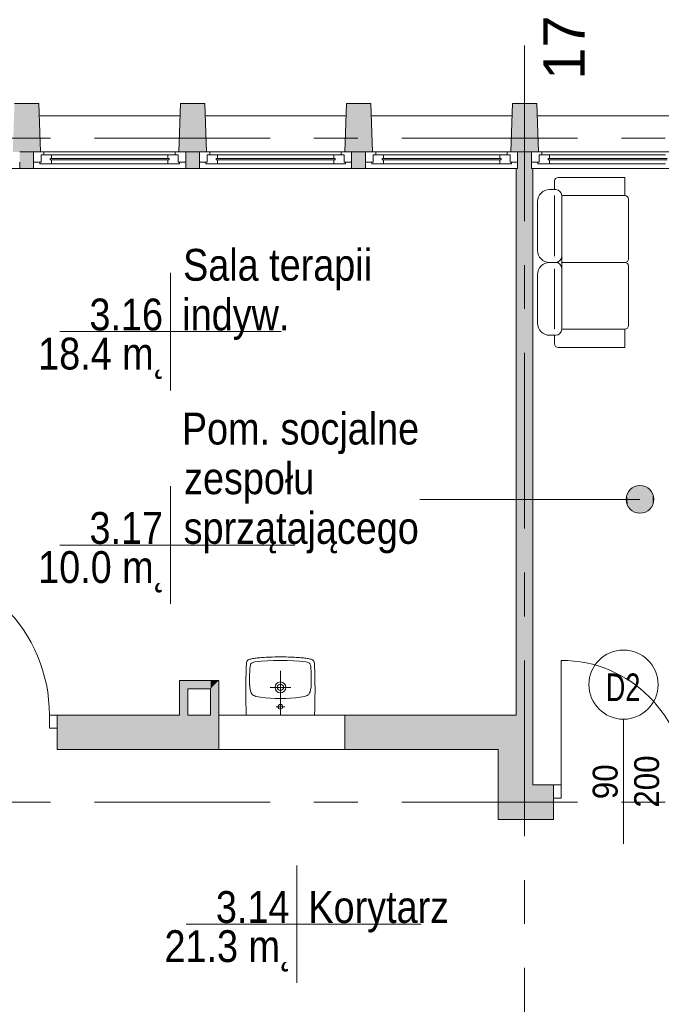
# Model space of a CAD drawing. Header units: centimetres. Extents: x -2424 to 2319, y 5 to 3760.
# Tile 76 of 117: x -391 to 73, y 2907 to 3619. Entities that reach past the tile are written whole.
import ezdxf

# ---------------------------------------------------------------- set-up
doc = ezdxf.new("R2010")
doc.units = ezdxf.units.CM
doc.linetypes.add('Oś', pattern=[222.25, 127, -31.75, 31.75, -31.75])
for name, color, linetype, lineweight in [('A-ANNO-NOTE', 131, 'Continuous', 9), ('A-AREA-IDEN', 2, 'Continuous', 13), ('A-DETL-GENF', 92, 'Continuous', 9), ('A-DETL-MEDM', 33, 'Continuous', 25), ('A-DOOR', 31, 'Continuous', 13), ('A-GLAZ', 151, 'Continuous', 13), ('A-WALL', 113, 'Continuous', 13), ('I-FURN', 30, 'Continuous', 9), ('P-SANR-FIXT', 6, 'Continuous', 9), ('S-COLS', 52, 'Continuous', 13), ('S-GRID', 1, 'Continuous', 13), ('S-GRID-IDEN', 1, 'Continuous', 13)]:
    doc.layers.add(name, color=color, linetype=linetype, lineweight=lineweight)
doc.layers.add('A-WALL-PATT', color=111, linetype='Continuous', lineweight=13, plot=False)
doc.styles.add('Arial', font='arial.ttf', dxfattribs={"width": 0.9, "height": 18})
doc.styles.add('Arial_1', font='arial.ttf', dxfattribs={"width": 0.7, "height": 20})
doc.styles.add('Arial_5', font='arial.ttf', dxfattribs={"height": 30})
doc.styles.add('Arial_6', font='arial.ttf', dxfattribs={"width": 0.85, "height": 23})

msp = doc.modelspace()

# ---------------------------------------------------------------- hatches: boundary and pattern name
at = {"layer": 'S-COLS', "lineweight": 9}
for points in [[(-390.62, 3523.33), (-375.62, 3523.33), (-376.87, 3558.33), (-394.37, 3558.33), (-395.62, 3523.33)], [(-270.62, 3523.33), (-255.62, 3523.33), (-256.87, 3558.33), (-274.37, 3558.33), (-275.62, 3523.33)], [(-150.62, 3523.33), (-135.62, 3523.33), (-136.87, 3558.33), (-154.37, 3558.33), (-155.62, 3523.33)], [(-30.62, 3523.33), (-15.62, 3523.33), (-16.87, 3558.33), (-34.37, 3558.33), (-35.62, 3523.33)]]:
    msp.add_hatch(color=251, dxfattribs=at).paths.add_polyline_path(points, flags=0)

# ---------------------------------------------------------------- linework, layer by layer
at = {"layer": 'A-ANNO-NOTE', "color": 251, "lineweight": 9}
msp.add_line((45.88, 3023.33), (45.88, 3113.33), dxfattribs=at)
msp.add_line((45.88, 3023.33), (45.88, 3113.33), dxfattribs=at)
msp.add_circle((45.88, 3138.33), 25, dxfattribs=at)
at = {"layer": 'A-AREA-IDEN', "color": 251, "lineweight": 9}
for p, q in [((-281.67, 3435.96), (-281.67, 3393.46)), ((-271.91, 3393.46), (-361.67, 3393.46)), ((-361.67, 3393.46), (-201.67, 3393.46)), ((-281.67, 3393.46), (-281.67, 3350.96)), ((-281.67, 3281.68), (-281.67, 3239.18)), ((57.82, 3272.18), (-101.41, 3272.18)), ((-271.91, 3239.18), (-361.67, 3239.18)), ((-361.67, 3239.18), (-191.67, 3239.18)), ((-281.67, 3239.18), (-281.67, 3196.68)), ((-190.34, 3007.68), (-190.34, 2965.18)), ((-180.58, 2965.18), (-270.34, 2965.18)), ((-270.34, 2965.18), (-100.34, 2965.18)), ((-190.34, 2965.18), (-190.34, 2922.68))]:
    msp.add_line(p, q, dxfattribs=at)
msp.add_circle((57.82, 3272.18), 10, dxfattribs=at)
at = {"layer": 'A-AREA-IDEN', "color": 251, "linetype": 'Continuous', "lineweight": 9, "extrusion": (0, 0, -1)}
for points in [[(-51.67, 3280.06), (-52.82, 3263.52), (-52.82, 3280.84)], [(-52.82, 3280.84), (-54.08, 3262.91), (-54.08, 3281.46)], [(-52.82, 3280.84), (-52.82, 3263.52), (-54.08, 3262.91)], [(-54.08, 3281.46), (-55.4, 3262.48), (-55.4, 3281.89)], [(-54.08, 3281.46), (-54.08, 3262.91), (-55.4, 3262.48)], [(-55.4, 3281.89), (-56.78, 3262.24), (-56.78, 3282.13)], [(-55.4, 3281.89), (-55.4, 3262.48), (-56.78, 3262.24)], [(-56.78, 3282.13), (-58.17, 3262.19), (-58.17, 3282.18)], [(-56.78, 3282.13), (-56.78, 3262.24), (-58.17, 3262.19)], [(-58.17, 3282.18), (-58.17, 3262.19), (-59.56, 3262.34)], [(-58.17, 3282.18), (-59.56, 3262.34), (-59.56, 3282.03)], [(-59.56, 3282.03), (-59.56, 3262.34), (-60.91, 3262.67)], [(-59.56, 3282.03), (-60.91, 3262.67), (-60.91, 3281.69)], [(-60.91, 3281.69), (-60.91, 3262.67), (-62.21, 3263.2)], [(-60.91, 3281.69), (-62.21, 3263.2), (-62.21, 3281.17)], [(-62.21, 3281.17), (-62.21, 3263.2), (-63.42, 3263.89)], [(-62.21, 3281.17), (-63.42, 3263.89), (-63.42, 3280.47)], [(-47.85, 3272.88), (-48.04, 3270.11), (-48.04, 3274.26)], [(-48.04, 3274.26), (-48.43, 3268.76), (-48.43, 3275.6)], [(-48.04, 3274.26), (-48.04, 3270.11), (-48.43, 3268.76)], [(-48.43, 3275.6), (-48.99, 3267.49), (-48.99, 3276.88)], [(-48.43, 3275.6), (-48.43, 3268.76), (-48.99, 3267.49)], [(-48.99, 3276.88), (-49.73, 3266.31), (-49.73, 3278.06)], [(-48.99, 3276.88), (-48.99, 3267.49), (-49.73, 3266.31)], [(-49.73, 3278.06), (-50.63, 3265.24), (-50.63, 3279.13)], [(-49.73, 3278.06), (-49.73, 3266.31), (-50.63, 3265.24)], [(-50.63, 3279.13), (-51.67, 3264.3), (-51.67, 3280.06)], [(-50.63, 3279.13), (-50.63, 3265.24), (-51.67, 3264.3)], [(-51.67, 3280.06), (-51.67, 3264.3), (-52.82, 3263.52)], [(-63.42, 3280.47), (-63.42, 3263.89), (-64.52, 3264.75)], [(-63.42, 3280.47), (-64.52, 3264.75), (-64.52, 3279.62)], [(-64.52, 3279.62), (-64.52, 3264.75), (-65.48, 3278.61)], [(-65.48, 3278.61), (-64.52, 3264.75), (-65.48, 3265.76)], [(-65.48, 3278.61), (-65.48, 3265.76), (-66.3, 3266.89)], [(-65.48, 3278.61), (-66.3, 3266.89), (-66.3, 3277.48)], [(-66.3, 3277.48), (-66.3, 3266.89), (-66.96, 3268.12)], [(-66.3, 3277.48), (-66.96, 3268.12), (-66.96, 3276.25)], [(-66.96, 3276.25), (-66.96, 3268.12), (-67.44, 3274.94)], [(-67.44, 3274.94), (-66.96, 3268.12), (-67.44, 3269.43)], [(-67.44, 3274.94), (-67.44, 3269.43), (-67.73, 3273.58)], [(-67.73, 3273.58), (-67.44, 3269.43), (-67.73, 3270.79)], [(-67.73, 3273.58), (-67.73, 3270.79), (-67.82, 3272.18)], [(-48.04, 3270.11), (-47.85, 3272.88), (-47.85, 3271.49)]]:
    msp.add_solid(points, dxfattribs=at)
at = {"layer": 'A-DETL-GENF', "color": 251, "lineweight": 9}
for p, q in [((-369.12, 3116.33), (-363.62, 3116.33)), ((-369.12, 3106.83), (-369.12, 3116.33)), ((-363.62, 3116.33), (-363.62, 3106.83)), ((-363.62, 3106.83), (-369.12, 3106.83)), ((-4.62, 3056.33), (-4.62, 3065.83)), ((-4.62, 3065.83), (0.88, 3065.83)), ((0.88, 3065.83), (0.88, 3056.33)), ((0.88, 3056.33), (-4.62, 3056.33))]:
    msp.add_line(p, q, dxfattribs=at)
at = {"layer": 'A-DETL-MEDM', "color": 251, "lineweight": 9}
for p, q in [((-369.12, 3106.83), (-369.12, 3116.33)), ((-369.12, 3116.33), (-363.62, 3116.33)), ((-363.62, 3116.33), (-363.62, 3106.83)), ((-363.62, 3106.83), (-369.12, 3106.83)), ((0.88, 3065.83), (-4.62, 3065.83)), ((-4.62, 3065.83), (-4.62, 3056.33)), ((0.88, 3056.33), (0.88, 3065.83)), ((-4.62, 3056.33), (0.88, 3056.33))]:
    msp.add_line(p, q, dxfattribs=at)
at = {"layer": 'A-DOOR', "color": 251, "lineweight": 9}
msp.add_line((0.88, 3065.83), (0.88, 3155.83), dxfattribs=at)
for centre, radius in [((-479.12, 3116.33), 110), ((0.88, 3065.83), 90)]:
    msp.add_arc(centre, radius, 0, 90, dxfattribs=at)
at = {"layer": 'A-GLAZ', "color": 251, "lineweight": 9}
for p, q in [((-373.12, 3523.33), (-380.62, 3523.33)), ((-380.62, 3523.33), (-380.62, 3515.83)), ((-380.62, 3523.33), (-270.62, 3523.33)), ((-373.12, 3521.33), (-373.12, 3523.33)), ((-278.12, 3523.33), (-373.12, 3523.33)), ((-270.62, 3523.33), (-278.12, 3523.33)), ((-278.12, 3523.33), (-278.12, 3521.33)), ((-270.62, 3515.83), (-270.62, 3523.33)), ((-260.62, 3523.33), (-253.12, 3523.33)), ((-260.62, 3515.83), (-260.62, 3523.33)), ((-150.62, 3523.33), (-260.62, 3523.33)), ((-253.12, 3523.33), (-253.12, 3521.33)), ((-253.12, 3523.33), (-158.12, 3523.33)), ((-158.12, 3523.33), (-150.62, 3523.33)), ((-158.12, 3521.33), (-158.12, 3523.33)), ((-150.62, 3523.33), (-150.62, 3515.83)), ((-133.12, 3523.33), (-140.62, 3523.33)), ((-140.62, 3523.33), (-140.62, 3515.83)), ((-140.62, 3523.33), (-30.62, 3523.33)), ((-133.12, 3521.33), (-133.12, 3523.33)), ((-38.12, 3523.33), (-133.12, 3523.33)), ((-30.62, 3523.33), (-38.12, 3523.33)), ((-38.12, 3523.33), (-38.12, 3521.33)), ((-30.62, 3515.83), (-30.62, 3523.33)), ((-20.62, 3523.33), (-13.12, 3523.33)), ((-20.62, 3515.83), (-20.62, 3523.33)), ((89.38, 3523.33), (-20.62, 3523.33)), ((-13.12, 3523.33), (-13.12, 3521.33)), ((-13.12, 3523.33), (81.88, 3523.33)), ((-380.62, 3515.83), (-375.12, 3515.83)), ((-375.12, 3515.83), (-376.12, 3515.83)), ((-376.12, 3515.83), (-376.12, 3514.83)), ((-367.62, 3521.33), (-375.12, 3521.33)), ((-375.12, 3521.33), (-375.12, 3515.83)), ((-375.12, 3515.83), (-375.12, 3521.33)), ((-375.12, 3521.33), (-373.12, 3521.33)), ((-282.62, 3518.58), (-368.62, 3518.58)), ((-368.62, 3518.58), (-368.62, 3517.58)), ((-368.62, 3517.58), (-368.62, 3518.58)), ((-368.62, 3518.58), (-367.62, 3518.58)), ((-368.62, 3517.58), (-282.62, 3517.58)), ((-367.62, 3517.58), (-368.62, 3517.58)), ((-367.62, 3518.58), (-367.62, 3521.33)), ((-283.62, 3521.33), (-367.62, 3521.33)), ((-367.62, 3514.83), (-367.62, 3517.58)), ((-276.12, 3521.33), (-283.62, 3521.33)), ((-283.62, 3521.33), (-283.62, 3518.58)), ((-283.62, 3518.58), (-282.62, 3518.58)), ((-283.62, 3517.58), (-283.62, 3514.83)), ((-282.62, 3517.58), (-283.62, 3517.58)), ((-282.62, 3517.58), (-282.62, 3518.58)), ((-282.62, 3518.58), (-282.62, 3517.58)), ((-278.12, 3521.33), (-276.12, 3521.33)), ((-276.12, 3515.83), (-276.12, 3521.33)), ((-276.12, 3521.33), (-276.12, 3515.83)), ((-275.12, 3515.83), (-276.12, 3515.83)), ((-276.12, 3515.83), (-270.62, 3515.83)), ((-275.12, 3514.83), (-275.12, 3515.83)), ((-255.12, 3515.83), (-260.62, 3515.83)), ((-256.12, 3515.83), (-255.12, 3515.83)), ((-256.12, 3514.83), (-256.12, 3515.83)), ((-255.12, 3521.33), (-247.62, 3521.33)), ((-255.12, 3515.83), (-255.12, 3521.33)), ((-253.12, 3521.33), (-255.12, 3521.33)), ((-255.12, 3521.33), (-255.12, 3515.83)), ((-248.62, 3518.58), (-162.62, 3518.58)), ((-248.62, 3517.58), (-248.62, 3518.58)), ((-248.62, 3518.58), (-248.62, 3517.58)), ((-247.62, 3518.58), (-248.62, 3518.58)), ((-162.62, 3517.58), (-248.62, 3517.58)), ((-248.62, 3517.58), (-247.62, 3517.58)), ((-247.62, 3521.33), (-247.62, 3518.58)), ((-247.62, 3521.33), (-163.62, 3521.33)), ((-247.62, 3517.58), (-247.62, 3514.83)), ((-163.62, 3521.33), (-156.12, 3521.33)), ((-163.62, 3518.58), (-163.62, 3521.33)), ((-162.62, 3518.58), (-163.62, 3518.58)), ((-163.62, 3517.58), (-162.62, 3517.58)), ((-163.62, 3514.83), (-163.62, 3517.58)), ((-162.62, 3518.58), (-162.62, 3517.58)), ((-162.62, 3517.58), (-162.62, 3518.58)), ((-156.12, 3521.33), (-158.12, 3521.33)), ((-156.12, 3521.33), (-156.12, 3515.83)), ((-156.12, 3515.83), (-156.12, 3521.33)), ((-156.12, 3515.83), (-155.12, 3515.83)), ((-150.62, 3515.83), (-156.12, 3515.83)), ((-155.12, 3515.83), (-155.12, 3514.83)), ((-140.62, 3515.83), (-135.12, 3515.83)), ((-135.12, 3515.83), (-136.12, 3515.83)), ((-136.12, 3515.83), (-136.12, 3514.83)), ((-127.62, 3521.33), (-135.12, 3521.33)), ((-135.12, 3521.33), (-135.12, 3515.83)), ((-135.12, 3515.83), (-135.12, 3521.33)), ((-135.12, 3521.33), (-133.12, 3521.33)), ((-42.62, 3518.58), (-128.62, 3518.58)), ((-128.62, 3518.58), (-128.62, 3517.58)), ((-128.62, 3517.58), (-128.62, 3518.58)), ((-128.62, 3518.58), (-127.62, 3518.58)), ((-128.62, 3517.58), (-42.62, 3517.58)), ((-127.62, 3517.58), (-128.62, 3517.58)), ((-127.62, 3518.58), (-127.62, 3521.33)), ((-43.62, 3521.33), (-127.62, 3521.33)), ((-127.62, 3514.83), (-127.62, 3517.58)), ((-36.12, 3521.33), (-43.62, 3521.33)), ((-43.62, 3521.33), (-43.62, 3518.58)), ((-43.62, 3518.58), (-42.62, 3518.58)), ((-43.62, 3517.58), (-43.62, 3514.83)), ((-42.62, 3517.58), (-43.62, 3517.58)), ((-42.62, 3517.58), (-42.62, 3518.58)), ((-42.62, 3518.58), (-42.62, 3517.58)), ((-38.12, 3521.33), (-36.12, 3521.33)), ((-36.12, 3515.83), (-36.12, 3521.33)), ((-36.12, 3521.33), (-36.12, 3515.83)), ((-35.12, 3515.83), (-36.12, 3515.83)), ((-36.12, 3515.83), (-30.62, 3515.83)), ((-35.12, 3514.83), (-35.12, 3515.83)), ((-15.12, 3515.83), (-20.62, 3515.83)), ((-16.12, 3515.83), (-15.12, 3515.83)), ((-16.12, 3514.83), (-16.12, 3515.83)), ((-15.12, 3521.33), (-7.62, 3521.33)), ((-15.12, 3515.83), (-15.12, 3521.33)), ((-13.12, 3521.33), (-15.12, 3521.33)), ((-15.12, 3521.33), (-15.12, 3515.83)), ((-8.62, 3518.58), (77.38, 3518.58)), ((-8.62, 3517.58), (-8.62, 3518.58)), ((-8.62, 3518.58), (-8.62, 3517.58)), ((-7.62, 3518.58), (-8.62, 3518.58)), ((77.38, 3517.58), (-8.62, 3517.58)), ((-8.62, 3517.58), (-7.62, 3517.58)), ((-7.62, 3521.33), (-7.62, 3518.58)), ((-7.62, 3521.33), (76.38, 3521.33)), ((-7.62, 3517.58), (-7.62, 3514.83)), ((-376.12, 3514.83), (-367.62, 3514.83)), ((-283.62, 3514.83), (-367.62, 3514.83)), ((-283.62, 3514.83), (-275.12, 3514.83)), ((-247.62, 3514.83), (-256.12, 3514.83)), ((-247.62, 3514.83), (-163.62, 3514.83)), ((-155.12, 3514.83), (-163.62, 3514.83)), ((-136.12, 3514.83), (-127.62, 3514.83)), ((-43.62, 3514.83), (-127.62, 3514.83)), ((-43.62, 3514.83), (-35.12, 3514.83)), ((-7.62, 3514.83), (-16.12, 3514.83)), ((-7.62, 3514.83), (76.38, 3514.83))]:
    msp.add_line(p, q, dxfattribs=at)
at = {"layer": 'A-WALL', "color": 251, "lineweight": 9}
for p, q in [((-376.55, 3549.33), (-274.69, 3549.33)), ((-256.55, 3549.33), (-154.69, 3549.33)), ((-136.55, 3549.33), (-34.69, 3549.33)), ((-16.55, 3549.33), (85.31, 3549.33)), ((-390.62, 3515.83), (-390.62, 3511.33)), ((-380.62, 3511.33), (-380.62, 3515.83)), ((-270.62, 3515.83), (-270.62, 3511.33)), ((-260.62, 3511.33), (-260.62, 3515.83)), ((-150.62, 3515.83), (-150.62, 3511.33)), ((-140.62, 3511.33), (-140.62, 3515.83)), ((-30.62, 3515.83), (-30.62, 3511.33)), ((-20.62, 3511.33), (-20.62, 3515.83)), ((-30.62, 3511.33), (-500.62, 3511.33)), ((-31.62, 3511.33), (-31.62, 3116.33)), ((209.38, 3511.33), (-20.62, 3511.33)), ((-19.62, 3065.83), (-19.62, 3511.33)), ((-246.62, 3141.33), (-275.12, 3141.33)), ((-275.12, 3141.33), (-275.12, 3116.33)), ((-246.62, 3116.33), (-246.62, 3141.33)), ((-269.12, 3135.33), (-252.62, 3135.33)), ((-269.12, 3116.33), (-269.12, 3135.33)), ((-252.62, 3135.33), (-252.62, 3116.33)), ((-275.12, 3116.33), (-363.62, 3116.33)), ((-252.62, 3116.33), (-269.12, 3116.33)), ((-246.62, 3091.33), (-246.62, 3116.33)), ((-155.62, 3116.33), (-246.62, 3116.33)), ((-31.62, 3116.33), (-155.62, 3116.33)), ((-155.62, 3116.33), (-155.62, 3091.33)), ((-363.62, 3106.83), (-363.62, 3091.33)), ((-363.62, 3091.33), (-246.62, 3091.33)), ((-246.62, 3091.33), (-155.62, 3091.33)), ((-155.62, 3091.33), (-44.62, 3091.33)), ((-44.62, 3091.33), (-44.62, 3040.83)), ((-4.62, 3065.83), (-19.62, 3065.83)), ((-4.62, 3040.83), (-4.62, 3056.33)), ((-44.62, 3040.83), (-4.62, 3040.83))]:
    msp.add_line(p, q, dxfattribs=at)
at = {"layer": 'A-WALL-PATT', "color": 251, "linetype": 'Continuous', "lineweight": 9, "extrusion": (0, 0, -1)}
for points in [[(390.62, 3511.33), (380.62, 3523.33), (390.62, 3523.33)], [(380.62, 3523.33), (390.62, 3511.33), (385.12, 3511.33)], [(380.62, 3523.33), (385.12, 3511.33), (380.62, 3511.33)], [(270.62, 3511.33), (260.62, 3523.33), (270.62, 3523.33)], [(260.62, 3523.33), (270.62, 3511.33), (265.12, 3511.33)], [(260.62, 3523.33), (265.12, 3511.33), (260.62, 3511.33)], [(150.62, 3515.83), (140.62, 3523.33), (150.62, 3523.33)], [(140.62, 3523.33), (150.62, 3515.83), (150.62, 3511.33)], [(140.62, 3523.33), (150.62, 3511.33), (140.62, 3511.33)], [(30.62, 3511.33), (20.62, 3523.33), (30.62, 3523.33)], [(20.62, 3523.33), (30.62, 3511.33), (26.12, 3511.33)], [(20.62, 3523.33), (26.12, 3511.33), (20.62, 3511.33)], [(31.62, 3116.33), (19.62, 3511.33), (31.62, 3511.33)], [(19.62, 3511.33), (31.62, 3116.33), (31.62, 3103.83)], [(19.62, 3511.33), (31.62, 3103.83), (19.62, 3103.83)], [(275.12, 3135.33), (252.62, 3141.33), (275.12, 3141.33)], [(252.62, 3141.33), (275.12, 3135.33), (252.62, 3135.33)], [(252.62, 3135.33), (246.62, 3141.33), (252.62, 3141.33)], [(246.62, 3141.33), (252.62, 3135.33), (252.62, 3116.33)], [(246.62, 3141.33), (252.62, 3116.33), (246.62, 3116.33)], [(275.12, 3116.33), (269.12, 3135.33), (275.12, 3135.33)], [(269.12, 3135.33), (275.12, 3116.33), (269.12, 3116.33)], [(363.62, 3097.23), (246.62, 3091.33), (246.62, 3116.33)], [(246.62, 3116.33), (363.62, 3116.33), (363.62, 3097.23)], [(155.62, 3097.23), (31.62, 3116.33), (155.62, 3116.33)], [(31.62, 3116.33), (155.62, 3097.23), (155.62, 3091.33)], [(31.62, 3116.33), (155.62, 3091.33), (44.62, 3103.83)], [(31.62, 3116.33), (44.62, 3103.83), (31.62, 3103.83)], [(44.62, 3091.33), (44.62, 3103.83), (155.62, 3091.33)], [(44.62, 3103.83), (44.62, 3065.83), (19.62, 3103.83)], [(19.62, 3103.83), (44.62, 3065.83), (19.62, 3065.83)], [(246.62, 3091.33), (363.62, 3097.23), (363.62, 3091.33)], [(4.62, 3040.83), (44.62, 3065.83), (44.62, 3040.83)], [(44.62, 3065.83), (4.62, 3040.83), (4.62, 3065.83)]]:
    msp.add_solid(points, dxfattribs=at)
at = {"layer": 'A-WALL-PATT', "color": 251, "linetype": 'Continuous', "lineweight": 9}
msp.add_solid([(-44.62, 3065.83), (-44.62, 3103.83), (-44.62, 3091.33)], dxfattribs=at)
at = {"layer": 'I-FURN', "color": 251, "lineweight": 9}
for p, q in [((-3.94, 3496.11), (-3.94, 3502.26)), ((46.88, 3504.89), (-1.31, 3504.89)), ((46.88, 3491.73), (46.88, 3504.89)), ((-3.13, 3496.11), (-7.52, 3496.11)), ((-16.3, 3487.34), (-16.3, 3452.24)), ((-3.94, 3491.73), (-3.94, 3448.01)), ((1.25, 3491.73), (46.88, 3491.73)), ((1.25, 3443.46), (1.25, 3491.73)), ((49.52, 3446.1), (49.52, 3489.09)), ((-7.52, 3443.46), (-3.13, 3443.46)), ((-3.94, 3395.2), (-3.94, 3438.92)), ((1.25, 3443.46), (46.88, 3443.46)), ((1.25, 3395.2), (1.25, 3443.46)), ((49.52, 3440.83), (49.52, 3397.83)), ((-16.3, 3434.69), (-16.3, 3399.59)), ((46.88, 3395.2), (1.25, 3395.2)), ((46.88, 3382.04), (46.88, 3395.2)), ((-7.52, 3390.81), (-3.13, 3390.81)), ((-3.94, 3390.81), (-3.94, 3384.67)), ((-1.31, 3382.04), (46.88, 3382.04))]:
    msp.add_line(p, q, dxfattribs=at)
for centre, radius, start, end in [((-1.31, 3502.26), 2.63, 90, 180), ((-7.52, 3487.34), 8.77, 90, 180), ((-3.13, 3491.73), 4.39, 0, 90), ((46.88, 3489.09), 2.63, 0, 90), ((-7.52, 3452.24), 8.77, 180, 270), ((-3.13, 3447.85), 4.39, 270, 0), ((46.88, 3446.1), 2.63, 270, 0), ((-7.52, 3434.69), 8.77, 90, 180), ((-3.13, 3439.08), 4.39, 0, 90), ((46.88, 3440.83), 2.63, 0, 90), ((-7.52, 3399.59), 8.77, 180, 270), ((-3.13, 3395.2), 4.39, 270, 0), ((46.88, 3397.83), 2.63, 270, 0), ((-1.31, 3384.67), 2.63, 180, 270)]:
    msp.add_arc(centre, radius, start, end, dxfattribs=at)
at = {"layer": 'P-SANR-FIXT', "color": 251, "lineweight": 9}
for p, q in [((-226.77, 3152.55), (-226.71, 3153.13)), ((-226.71, 3153.13), (-226.63, 3153.69)), ((-226.63, 3153.69), (-226.55, 3154.2)), ((-226.55, 3154.2), (-226.45, 3154.7)), ((-226.45, 3154.7), (-226.34, 3155)), ((-226.23, 3155.29), (-226.42, 3154.7)), ((-226.34, 3155), (-226.23, 3155.29)), ((-226.23, 3155.29), (-225.89, 3155.8)), ((-225.89, 3155.8), (-226.23, 3155.29)), ((-225.89, 3155.8), (-225.44, 3156.17)), ((-225.44, 3156.17), (-225.89, 3155.8)), ((-225.44, 3156.17), (-224.88, 3156.43)), ((-224.88, 3156.43), (-225.44, 3156.17)), ((-224.88, 3156.43), (-224.24, 3156.65)), ((-224.24, 3156.65), (-224.88, 3156.43)), ((-224.24, 3156.65), (-223.57, 3156.83)), ((-223.57, 3156.83), (-224.24, 3156.65)), ((-223.84, 3152.36), (-223.68, 3152.92)), ((-223.68, 3152.92), (-223.49, 3153.43)), ((-223.57, 3156.83), (-222.88, 3156.97)), ((-222.88, 3156.97), (-223.57, 3156.83)), ((-223.49, 3153.43), (-223.33, 3153.66)), ((-223.33, 3153.66), (-223.14, 3153.88)), ((-223.14, 3153.88), (-222.67, 3154.17)), ((-222.88, 3156.97), (-222.13, 3157.13)), ((-222.13, 3157.13), (-222.88, 3156.97)), ((-222.67, 3154.17), (-222.16, 3154.38)), ((-222.16, 3154.38), (-221.6, 3154.54)), ((-222.13, 3157.13), (-221.36, 3157.23)), ((-221.36, 3157.23), (-222.13, 3157.13)), ((-221.6, 3154.54), (-220.51, 3154.76)), ((-221.36, 3157.23), (-220.56, 3157.37)), ((-220.56, 3157.37), (-221.36, 3157.23)), ((-220.56, 3157.37), (-219.74, 3157.47)), ((-219.74, 3157.47), (-220.56, 3157.37)), ((-220.51, 3154.76), (-218.27, 3155.08)), ((-219.74, 3157.47), (-218.83, 3157.58)), ((-218.83, 3157.58), (-219.74, 3157.47)), ((-218.83, 3157.58), (-217.9, 3157.69)), ((-217.9, 3157.69), (-218.83, 3157.58)), ((-218.27, 3155.08), (-216.03, 3155.26)), ((-217.9, 3157.69), (-216.91, 3157.77)), ((-216.91, 3157.77), (-217.9, 3157.69)), ((-216.91, 3157.77), (-215.87, 3157.85)), ((-215.87, 3157.85), (-216.91, 3157.77)), ((-216.03, 3155.26), (-211.53, 3155.5)), ((-215.87, 3157.85), (-214.78, 3157.95)), ((-214.78, 3157.95), (-215.87, 3157.85)), ((-214.78, 3157.95), (-213.58, 3158.03)), ((-213.58, 3158.03), (-214.78, 3157.95)), ((-213.58, 3158.03), (-212.33, 3158.09)), ((-212.33, 3158.09), (-213.58, 3158.03)), ((-212.33, 3158.09), (-210.97, 3158.17)), ((-210.97, 3158.17), (-212.33, 3158.09)), ((-211.53, 3155.5), (-207.03, 3155.64)), ((-210.97, 3158.17), (-209.51, 3158.22)), ((-209.51, 3158.22), (-210.97, 3158.17)), ((-209.51, 3158.22), (-207.91, 3158.27)), ((-207.91, 3158.27), (-209.51, 3158.22)), ((-207.91, 3158.27), (-206.18, 3158.3)), ((-206.18, 3158.3), (-207.91, 3158.27)), ((-207.03, 3155.64), (-204.77, 3155.72)), ((-206.18, 3158.3), (-204.24, 3158.33)), ((-204.24, 3158.33), (-206.18, 3158.3)), ((-204.77, 3155.72), (-203.6, 3155.74)), ((-204.24, 3158.33), (-200, 3158.33)), ((-200, 3158.33), (-204.24, 3158.33)), ((-203.6, 3155.74), (-202.93, 3155.74)), ((-202.93, 3155.74), (-202.13, 3155.77)), ((-202.13, 3155.77), (-201.33, 3155.74)), ((-201.33, 3155.74), (-200.64, 3155.74)), ((-200.64, 3155.74), (-199.49, 3155.72)), ((-200, 3158.33), (-198.08, 3158.3)), ((-198.08, 3158.3), (-200, 3158.33)), ((-199.49, 3155.72), (-197.23, 3155.64)), ((-198.08, 3158.3), (-196.33, 3158.27)), ((-196.33, 3158.27), (-198.08, 3158.3)), ((-197.23, 3155.64), (-192.73, 3155.5)), ((-196.33, 3158.27), (-194.75, 3158.22)), ((-194.75, 3158.22), (-196.33, 3158.27)), ((-194.75, 3158.22), (-193.29, 3158.17)), ((-193.29, 3158.17), (-194.75, 3158.22)), ((-193.29, 3158.17), (-191.93, 3158.09)), ((-191.93, 3158.09), (-193.29, 3158.17)), ((-192.73, 3155.5), (-188.23, 3155.26)), ((-191.93, 3158.09), (-190.65, 3158.03)), ((-190.65, 3158.03), (-191.93, 3158.09)), ((-190.65, 3158.03), (-189.48, 3157.95)), ((-189.48, 3157.95), (-190.65, 3158.03)), ((-189.48, 3157.95), (-188.39, 3157.85)), ((-188.39, 3157.85), (-189.48, 3157.95)), ((-188.39, 3157.85), (-187.32, 3157.77)), ((-187.32, 3157.77), (-188.39, 3157.85)), ((-188.23, 3155.26), (-185.99, 3155.08)), ((-187.32, 3157.77), (-186.34, 3157.69)), ((-186.34, 3157.69), (-187.32, 3157.77)), ((-186.34, 3157.69), (-185.41, 3157.58)), ((-185.41, 3157.58), (-186.34, 3157.69)), ((-185.99, 3155.08), (-183.75, 3154.76)), ((-185.41, 3157.58), (-184.53, 3157.47)), ((-184.53, 3157.47), (-185.41, 3157.58)), ((-184.53, 3157.47), (-183.7, 3157.37)), ((-183.7, 3157.37), (-184.53, 3157.47)), ((-183.75, 3154.76), (-182.66, 3154.54)), ((-183.7, 3157.37), (-182.88, 3157.23)), ((-182.88, 3157.23), (-183.7, 3157.37)), ((-182.88, 3157.23), (-182.13, 3157.13)), ((-182.13, 3157.13), (-182.88, 3157.23)), ((-182.66, 3154.54), (-182.1, 3154.38)), ((-182.13, 3157.13), (-181.38, 3156.97)), ((-181.38, 3156.97), (-182.13, 3157.13)), ((-182.1, 3154.38), (-181.57, 3154.17)), ((-181.57, 3154.17), (-181.09, 3153.88)), ((-181.38, 3156.97), (-180.67, 3156.83)), ((-180.67, 3156.83), (-181.38, 3156.97)), ((-181.09, 3153.88), (-180.91, 3153.66)), ((-180.91, 3153.66), (-180.77, 3153.43)), ((-180.77, 3153.43), (-180.56, 3152.92)), ((-180.67, 3156.83), (-180, 3156.65)), ((-180, 3156.65), (-180.67, 3156.83)), ((-180.56, 3152.92), (-180.43, 3152.36)), ((-180, 3156.65), (-179.39, 3156.43)), ((-179.39, 3156.43), (-180, 3156.65)), ((-179.39, 3156.43), (-178.83, 3156.17)), ((-178.83, 3156.17), (-179.39, 3156.43)), ((-178.83, 3156.17), (-178.35, 3155.8)), ((-178.35, 3155.8), (-178.83, 3156.17)), ((-178.35, 3155.8), (-178.03, 3155.29)), ((-178.03, 3155.29), (-178.35, 3155.8)), ((-178.03, 3155.29), (-177.82, 3154.7)), ((-177.82, 3154.7), (-177.71, 3154.2)), ((-177.71, 3154.2), (-177.6, 3153.69)), ((-177.6, 3153.69), (-177.55, 3153.13)), ((-177.55, 3153.13), (-177.5, 3152.55)), ((-227.01, 3145.38), (-226.98, 3146.21)), ((-226.98, 3146.98), (-226.95, 3147.75)), ((-226.98, 3146.21), (-226.98, 3146.98)), ((-226.95, 3147.75), (-226.93, 3148.5)), ((-226.93, 3148.5), (-226.9, 3149.22)), ((-226.9, 3149.22), (-226.87, 3149.94)), ((-226.87, 3149.94), (-226.85, 3150.6)), ((-226.85, 3150.6), (-226.82, 3151.27)), ((-226.82, 3151.27), (-226.79, 3151.91)), ((-226.79, 3151.91), (-226.77, 3152.55)), ((-224.48, 3143.38), (-224.42, 3145.65)), ((-224.42, 3145.65), (-224.34, 3147.89)), ((-224.34, 3147.89), (-224.16, 3150.15)), ((-224.16, 3150.15), (-224.02, 3151.27)), ((-224.02, 3151.27), (-223.84, 3152.36)), ((-202.13, 3116.33), (-202.13, 3148.33)), ((-180.43, 3152.36), (-180.24, 3151.27)), ((-180.24, 3151.27), (-180.11, 3150.15)), ((-180.11, 3150.15), (-179.92, 3147.89)), ((-179.92, 3147.89), (-179.81, 3145.65)), ((-179.81, 3145.65), (-179.79, 3143.38)), ((-177.5, 3152.55), (-177.47, 3151.91)), ((-177.47, 3151.91), (-177.44, 3151.27)), ((-177.44, 3151.27), (-177.42, 3150.6)), ((-177.42, 3150.6), (-177.39, 3149.94)), ((-177.39, 3149.94), (-177.36, 3149.22)), ((-177.36, 3149.22), (-177.34, 3148.5)), ((-177.34, 3148.5), (-177.31, 3147.75)), ((-177.31, 3147.75), (-177.28, 3146.98)), ((-177.28, 3146.98), (-177.28, 3146.21)), ((-177.28, 3146.21), (-177.26, 3145.38)), ((-227.11, 3138.14), (-227.09, 3139.82)), ((-227.09, 3140.83), (-227.06, 3141.79)), ((-227.09, 3139.82), (-227.09, 3140.83)), ((-227.06, 3142.72), (-227.03, 3143.62)), ((-227.06, 3141.79), (-227.06, 3142.72)), ((-227.03, 3144.21), (-227.01, 3145.38)), ((-227.03, 3143.62), (-227.03, 3144.21)), ((-224.4, 3138.88), (-224.48, 3143.38)), ((-224.37, 3138.19), (-224.4, 3138.88)), ((-179.87, 3138.88), (-179.89, 3138.19)), ((-179.79, 3143.38), (-179.87, 3138.88)), ((-177.26, 3145.38), (-177.23, 3144.21)), ((-177.23, 3144.21), (-177.2, 3143.62)), ((-177.2, 3143.62), (-177.2, 3142.72)), ((-177.2, 3142.72), (-177.18, 3141.79)), ((-177.18, 3141.79), (-177.18, 3140.83)), ((-177.18, 3140.83), (-177.15, 3139.82)), ((-177.15, 3139.82), (-177.15, 3138.14)), ((-227.14, 3134.62), (-227.11, 3136.46)), ((-227.11, 3132.6), (-227.14, 3134.62)), ((-227.11, 3136.46), (-227.11, 3138.14)), ((-227.11, 3130.31), (-227.11, 3132.6)), ((-224.34, 3137.87), (-224.37, 3138.19)), ((-224.32, 3137.47), (-224.34, 3137.87)), ((-224.24, 3136.59), (-224.32, 3137.47)), ((-224, 3134.86), (-224.24, 3136.59)), ((-223.54, 3133.18), (-224, 3134.86)), ((-223.25, 3132.36), (-223.54, 3133.18)), ((-222.83, 3131.59), (-223.25, 3132.36)), ((-222.56, 3131.24), (-222.83, 3131.59)), ((-222.24, 3130.95), (-222.56, 3131.24)), ((-194.62, 3136.33), (-209.62, 3136.33)), ((-181.7, 3131.24), (-182.02, 3130.95)), ((-181.44, 3131.59), (-181.7, 3131.24)), ((-181.01, 3132.36), (-181.44, 3131.59)), ((-180.72, 3133.18), (-181.01, 3132.36)), ((-180.27, 3134.86), (-180.72, 3133.18)), ((-180, 3136.59), (-180.27, 3134.86)), ((-179.95, 3137.47), (-180, 3136.59)), ((-179.92, 3137.87), (-179.95, 3137.47)), ((-179.89, 3138.19), (-179.92, 3137.87)), ((-177.15, 3138.14), (-177.12, 3136.46)), ((-177.12, 3132.6), (-177.15, 3130.31)), ((-177.12, 3136.46), (-177.12, 3132.6)), ((-227.09, 3127.67), (-227.11, 3130.31)), ((-227.03, 3124.61), (-227.09, 3127.67)), ((-226.95, 3120.91), (-227.03, 3124.61)), ((-221.52, 3130.47), (-222.24, 3130.95)), ((-220.72, 3130.12), (-221.52, 3130.47)), ((-219.87, 3129.85), (-220.72, 3130.12)), ((-218.16, 3129.48), (-219.87, 3129.85)), ((-216.46, 3129.22), (-218.16, 3129.48)), ((-212.97, 3128.82), (-216.46, 3129.22)), ((-209.48, 3128.52), (-212.97, 3128.82)), ((-205.99, 3128.39), (-209.48, 3128.52)), ((-204.26, 3128.34), (-205.99, 3128.39)), ((-200, 3128.34), (-204.26, 3128.34)), ((-198.27, 3128.39), (-200, 3128.34)), ((-194.75, 3128.52), (-198.27, 3128.39)), ((-191.29, 3128.82), (-194.75, 3128.52)), ((-187.8, 3129.22), (-191.29, 3128.82)), ((-186.07, 3129.48), (-187.8, 3129.22)), ((-184.37, 3129.85), (-186.07, 3129.48)), ((-183.54, 3130.12), (-184.37, 3129.85)), ((-182.74, 3130.47), (-183.54, 3130.12)), ((-182.02, 3130.95), (-182.74, 3130.47)), ((-177.23, 3124.61), (-177.31, 3120.91)), ((-177.18, 3127.67), (-177.23, 3124.61)), ((-177.15, 3130.31), (-177.18, 3127.67)), ((-226.82, 3116.33), (-226.95, 3120.91)), ((-198.91, 3122.34), (-205.17, 3122.34)), ((-177.31, 3120.91), (-177.44, 3116.33))]:
    msp.add_line(p, q, dxfattribs=at)
for centre, radius in [((-202.12, 3136.33), 3.92), ((-202.12, 3136.33), 2.28), ((-202.13, 3122.34), 1.72)]:
    msp.add_circle(centre, radius, dxfattribs=at)
at = {"layer": 'S-COLS', "color": 251, "lineweight": 9}
for p, q in [((-376.87, 3558.33), (-394.37, 3558.33)), ((-375.62, 3523.33), (-376.87, 3558.33)), ((-274.37, 3558.33), (-275.62, 3523.33)), ((-256.87, 3558.33), (-274.37, 3558.33)), ((-255.62, 3523.33), (-256.87, 3558.33)), ((-154.37, 3558.33), (-155.62, 3523.33)), ((-136.87, 3558.33), (-154.37, 3558.33)), ((-135.62, 3523.33), (-136.87, 3558.33)), ((-34.37, 3558.33), (-35.62, 3523.33)), ((-16.87, 3558.33), (-34.37, 3558.33)), ((-15.62, 3523.33), (-16.87, 3558.33)), ((-390.62, 3523.33), (-380.62, 3523.33)), ((-270.62, 3523.33), (-260.62, 3523.33)), ((-150.62, 3523.33), (-140.62, 3523.33)), ((-30.62, 3523.33), (-20.62, 3523.33))]:
    msp.add_line(p, q, dxfattribs=at)
at = {"layer": 'S-GRID', "color": 251, "linetype": 'Oś', "lineweight": 9}
for p, q in [((-25.62, 3600.33), (-25.62, 2843.33)), ((-1225.62, 3533.33), (1983.25, 3533.33)), ((-1225.62, 3053.33), (1897.1, 3053.33))]:
    msp.add_line(p, q, dxfattribs=at)

# ---------------------------------------------------------------- texts
at = {"layer": 'A-ANNO-NOTE', "color": 251, "lineweight": 9, "style": 'Arial_1', "width": 0.7}
msp.add_text('D2', height=20, dxfattribs=at).set_placement((33.09, 3126.37))
at = {"layer": 'A-ANNO-NOTE', "color": 251, "lineweight": 9, "style": 'Arial', "width": 0.9}
for s, p in [('200', (71.64, 3049.38)), ('200', (71.64, 3049.38)), ('90', (41.64, 3055.53))]:
    msp.add_text(s, height=18, rotation=90, dxfattribs=at).set_placement(p)
at = {"layer": 'A-AREA-IDEN', "color": 251, "lineweight": 9, "style": 'Arial_6', "width": 0.85}
for s, p in [('Sala terapii', (-272.49, 3430.24)), ('3.16', (-340.19, 3394.34)), ('indyw.', (-273.06, 3394.34)), ('18.4 m˛', (-377.26, 3366.07)), ('Pom. socjalne', (-273.35, 3311.86)), ('zespołu', (-271.77, 3275.96)), ('sprzątającego', (-272.08, 3240.07)), ('3.17', (-340.17, 3240.07)), ('10.0 m˛', (-377.26, 3211.79)), ('3.14', (-248.78, 2966.07)), ('Korytarz', (-181.9, 2966.07)), ('21.3 m˛', (-285.92, 2937.79))]:
    msp.add_text(s, height=23, dxfattribs=at).set_placement(p)
at = {"layer": 'S-GRID-IDEN', "color": 251, "lineweight": 9, "style": 'Arial_5'}
msp.add_text('17', height=30, rotation=90, dxfattribs=at).set_placement((17.88, 3575.4))

doc.saveas('drawing.dxf')
